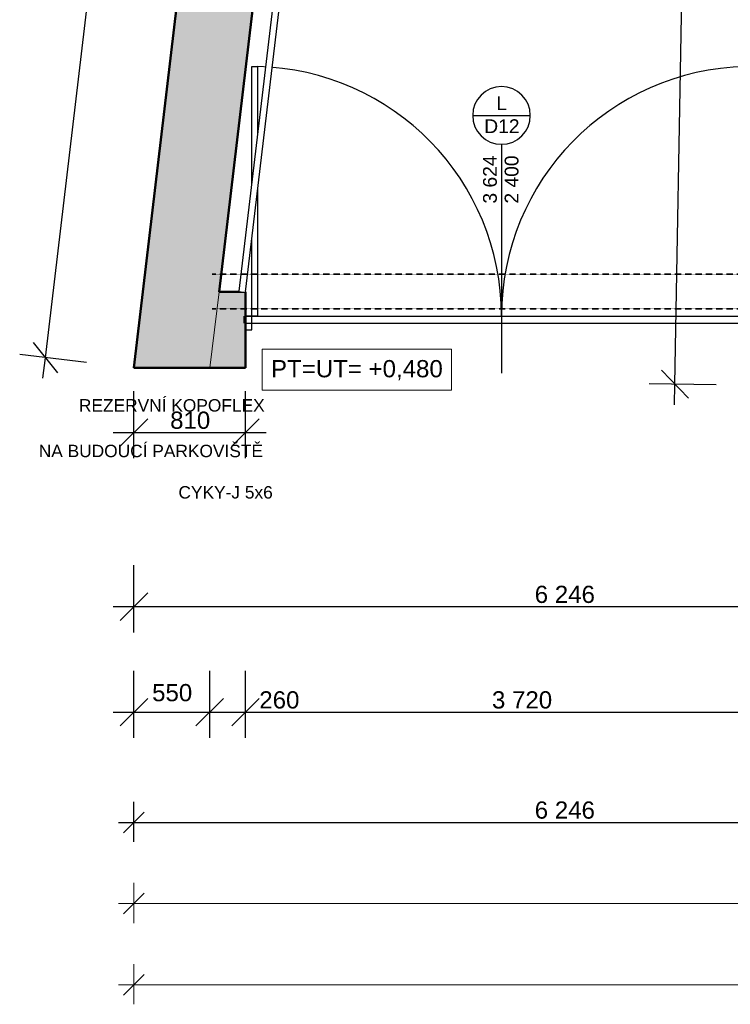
# Model space of a CAD drawing. Header units: millimetres. Extents: x -28761 to 4793, y -4271 to 20239.
# Tile 1 of 256: x -27716 to -22559, y -4271 to 2877. Entities that reach past the tile are written whole.
import ezdxf

# ---------------------------------------------------------------- set-up
doc = ezdxf.new("R2010")
doc.units = ezdxf.units.MM
doc.header["$MEASUREMENT"] = 0
doc.linetypes.add('Wipeout_Contour', pattern=[1000, 0, -1000])
doc.linetypes.add('Čárkovaná S', pattern=[2.5, 1.5, -1])
for name, color, linetype in [('5._POHLED ZÁPADNÍ_1_2D prvky - obecné', 7, 'Continuous'), ('5._POHLED ZÁPADNÍ_1_Anotace - SP', 7, 'Continuous'), ('5._POHLED ZÁPADNÍ_1_Konstrukce - nosné', 7, 'Continuous'), ('5._POHLED ZÁPADNÍ_1_Kóty - SP', 7, 'Continuous'), ('5._POHLED ZÁPADNÍ_1_Nové_Konstrukce - nenosné', 7, 'Continuous'), ('5._POHLED ZÁPADNÍ_1_Nové_Kóty - SP', 7, 'Continuous'), ('5._POHLED ZÁPADNÍ_1_Nové_Otvory – Dveře', 7, 'Continuous'), ('5._POHLED ZÁPADNÍ_1_Nové_Otvory – Značky dveří', 7, 'Continuous'), ('5._POHLED ZÁPADNÍ_1_Nové_Situace', 7, 'Continuous'), ('5._POHLED ZÁPADNÍ_1_Nové_Výplně - Povrchové', 7, 'Continuous'), ('5._POHLED ZÁPADNÍ_1_Otvory – Značky dveří', 7, 'Continuous'), ('5._POHLED ZÁPADNÍ_1_TZB - elektroinstalace', 7, 'Continuous'), ('5._POHLED ZÁPADNÍ_1_Výplně – Řezové', 7, 'Continuous')]:
    doc.layers.add(name, color=color, linetype=linetype)
doc.styles.add('GENEROVANÝ_STYL_1', font='txt')
doc.styles.add('GENEROVANÝ_STYL_2', font='txt')

msp = doc.modelspace()

# ---------------------------------------------------------------- hatches: boundary and pattern name
at = {"layer": '5._POHLED ZÁPADNÍ_1_Výplně – Řezové', "linetype": 'Continuous', "lineweight": 13}
for points in [[(-26268.2, 899.8), (-25276.5, 9280.1), (-25822.6, 9344.7), (-26822.1, 899.8)], [(-26268.2, 899.8), (-26887.2, 349.8), (-26333.3, 349.8)], [(-26887.2, 349.8), (-26268.2, 899.8), (-26822.1, 899.8)], [(-26333.3, 349.8), (-26077.2, 349.8), (-26077.2, 899.8), (-26268.2, 899.8)], [(-26085.6, 724.7), (-26085.6, 674.7), (-26081.4, 674.7), (-26081.4, 724.7)]]:
    msp.add_hatch(color=254, dxfattribs=at).paths.add_polyline_path(points)

# ---------------------------------------------------------------- linework, layer by layer
at = {"layer": '5._POHLED ZÁPADNÍ_1_2D prvky - obecné', "color": 8, "linetype": 'Continuous', "lineweight": 13}
msp.add_line((-26268.2, 899.8), (-26337.2, 349.8), dxfattribs=at)
at = {"layer": '5._POHLED ZÁPADNÍ_1_Anotace - SP', "color": 154, "linetype": 'Continuous', "lineweight": 13}
for p, q in [((-24581.1, 484.7), (-25956.6, 484.7)), ((-25956.6, 484.7), (-25956.6, 188.2)), ((-24581.1, 188.2), (-24581.1, 484.7)), ((-25956.6, 188.2), (-24581.1, 188.2))]:
    msp.add_line(p, q, dxfattribs=at)
at = {"layer": '5._POHLED ZÁPADNÍ_1_Konstrukce - nosné', "color": 7, "linetype": 'Continuous', "lineweight": 50, "flags": 128}
for points in [[(-25822.6, 9344.7), (-26887.2, 349.8)], [(-26268.2, 899.8), (-25276.5, 9280.1)], [(-26077.2, 899.8), (-26268.2, 899.8)], [(-26077.2, 899.8), (-26077.2, 349.8)], [(-26081.4, 724.7), (-26085.6, 724.7)], [(-26085.6, 724.7), (-26085.6, 674.7)], [(-26085.6, 674.7), (-26081.4, 674.7)], [(-26887.2, 349.8), (-26333.3, 349.8)], [(-26333.3, 349.8), (-26077.2, 349.8)]]:
    msp.add_lwpolyline(points, dxfattribs=at)
at = {"layer": '5._POHLED ZÁPADNÍ_1_Kóty - SP', "color": 154, "linetype": 'Continuous', "lineweight": 13}
for p, q in [((-26887.2, -3681.1), (-26887.2, -3390.5)), ((-26812.2, -3465.5), (-26962.2, -3615.5)), ((-26999.7, -3540.5), (-26887.2, -3540.5)), ((-26887.2, -3540.5), (-16016.5, -3540.5)), ((-26887.2, -4271.2), (-26887.2, -3980.6)), ((-26812.2, -4055.6), (-26962.2, -4205.6)), ((-26999.7, -4130.6), (-26887.2, -4130.6)), ((-26887.2, -4130.6), (-321.7, -4130.6))]:
    msp.add_line(p, q, dxfattribs=at)
at = {"layer": '5._POHLED ZÁPADNÍ_1_Nové_Konstrukce - nenosné', "color": 1, "linetype": 'Continuous', "lineweight": 25, "flags": 128}
msp.add_lwpolyline([(-26081.4, 724.7), (-26081.4, 674.7)], dxfattribs=at)
at = {"layer": '5._POHLED ZÁPADNÍ_1_Nové_Kóty - SP', "color": 1, "linetype": 'Continuous', "lineweight": 25}
for p, q in [((-22960, 230.6), (-22784, 10226.1)), ((-27617.7, 533.9), (-27442.5, 311.8)), ((-27232.2, 387.6), (-27716.3, 444.9)), ((-27547.7, 273.9), (-27530.1, 422.9)), ((-23058.2, 332.3), (-22861.7, 128.8)), ((-22660, 225.3), (-23147.4, 233.9)), ((-22962.6, 80.6), (-22960, 230.6)), ((-26887.2, -307.7), (-26887.2, 179.8)), ((-26077.2, -307.7), (-26077.2, 179.8)), ((-26787.2, -20.2), (-26987.2, -220.2)), ((-26177.2, -220.2), (-25977.2, -20.2)), ((-27037.2, -120.2), (-26887.2, -120.2)), ((-26887.2, -120.2), (-26077.2, -120.2)), ((-26077.2, -120.2), (-25927.2, -120.2)), ((-26887.2, -1571.9), (-26887.2, -1084.4)), ((-26787.2, -1284.4), (-26987.2, -1484.4)), ((-27037.2, -1384.4), (-26887.2, -1384.4)), ((-26887.2, -1384.4), (-20641.6, -1384.4)), ((-26887.2, -2337.9), (-26887.2, -1850.4)), ((-26337.2, -2337.9), (-26337.2, -1850.4)), ((-26077.2, -2337.9), (-26077.2, -1850.4)), ((-26787.2, -2050.4), (-26987.2, -2250.4)), ((-26237.2, -2050.4), (-26437.2, -2250.4)), ((-25977.2, -2050.4), (-26177.2, -2250.4)), ((-27037.2, -2150.4), (-26887.2, -2150.4)), ((-26887.2, -2150.4), (-26337.2, -2150.4)), ((-26337.2, -2150.4), (-26077.2, -2150.4)), ((-26077.2, -2150.4), (-22357, -2150.4)), ((-26887.2, -3091), (-26887.2, -2800.4)), ((-26812.2, -2875.4), (-26962.2, -3025.4)), ((-26999.7, -2950.4), (-26887.2, -2950.4)), ((-26887.2, -2950.4), (-20641.6, -2950.4))]:
    msp.add_line(p, q, dxfattribs=at)
at = {"layer": '5._POHLED ZÁPADNÍ_1_Nové_Otvory – Dveře', "color": 1, "linetype": 'Continuous', "lineweight": 25}
for p, q in [((-26031.4, 724.7), (-26031.4, 2536.9)), ((-26031.4, 2536.9), (-25991.4, 2536.9)), ((-25991.4, 2536.9), (-25991.4, 724.7)), ((-26081.4, 724.7), (-22357, 724.7)), ((-26031.4, 724.7), (-26081.4, 724.7)), ((-26081.4, 724.7), (-26081.4, 624.7)), ((-26081.4, 724.7), (-26081.4, 674.7)), ((-26081.4, 724.7), (-26081.4, 674.7)), ((-25991.4, 724.7), (-26031.4, 724.7)), ((-26031.4, 624.7), (-26031.4, 724.7)), ((-26081.4, 674.7), (-22357, 674.7)), ((-26081.4, 624.7), (-26031.4, 624.7))]:
    msp.add_line(p, q, dxfattribs=at)
for centre, start, end in [((-26031.4, 724.7), 0.00001, 88.73554), ((-22407, 724.7), 91.26448, 180.00001)]:
    msp.add_arc(centre, 1812.2, start, end, dxfattribs=at)
at = {"layer": '5._POHLED ZÁPADNÍ_1_Nové_Otvory – Značky dveří', "color": 1, "linetype": 'Continuous', "lineweight": 25}
for p, q in [((-24428.4, 2181.4), (-24010, 2181.4)), ((-24219.2, 1972.3), (-24219.2, 310.6))]:
    msp.add_line(p, q, dxfattribs=at)
at = {"layer": '5._POHLED ZÁPADNÍ_1_Nové_Otvory – Značky dveří', "color": 1, "linetype": 'Continuous', "lineweight": 25, "flags": 128}
msp.add_lwpolyline([(-24010, 2181.4, 1), (-24428.4, 2181.4, 1)], format="xyb", close=True, dxfattribs=at)
at = {"layer": '5._POHLED ZÁPADNÍ_1_TZB - elektroinstalace', "color": 92, "linetype": 'Čárkovaná S', "lineweight": 35, "true_color": 0x00d700, "flags": 128}
msp.add_lwpolyline([(-26318.9, 778.2), (-21942.4, 778.2)], dxfattribs=at)

# ---------------------------------------------------------------- texts
at = {"layer": '5._POHLED ZÁPADNÍ_1_Anotace - SP', "color": 154, "linetype": 'Continuous', "lineweight": 13, "insert": (-25268.9, 331.5), "char_height": 125, "attachment_point": 5, "style": 'GENEROVANÝ_STYL_1'}
msp.add_mtext('\\A1;{\\pqc;\\fArial|b0|i0|c238|p38;PT=UT= +0,4\\fArial|b0|i0|c238|p38;8\\fArial|b0|i0|c238|p38;0 }', dxfattribs=at)
at = {"layer": '5._POHLED ZÁPADNÍ_1_Kóty - SP', "color": 1, "linetype": 'Continuous', "lineweight": 25, "char_height": 125, "attachment_point": 7, "style": 'GENEROVANÝ_STYL_2'}
for s, insert, width in [('\\A1;{\\pql;\\fArial|b0|i0|c0|p38;810}', (-26624.5, -95.2), 284.572), ('\\A1;{\\pql;\\fArial|b0|i0|c0|p38;6\xa0246}', (-23978.1, -1359.4), 427.429), ('\\A1;{\\pql;\\fArial|b0|i0|c0|p38;550}', (-26755.2, -2072.9), 284.572), ('\\A1;{\\pql;\\fArial|b0|i0|c0|p38;260}', (-25977.2, -2125.4), 284.572), ('\\A1;{\\pql;\\fArial|b0|i0|c0|p38;3\xa0720}', (-24288.5, -2125.4), 427.429), ('\\A1;{\\pql;\\fArial|b0|i0|c0|p38;6\xa0246}', (-23978.1, -2925.4), 427.429)]:
    msp.add_mtext(s, dxfattribs=dict(at, insert=insert, width=width))
at = {"layer": '5._POHLED ZÁPADNÍ_1_Otvory – Značky dveří', "color": 1, "linetype": 'Continuous', "lineweight": 25, "char_height": 100, "style": 'GENEROVANÝ_STYL_1'}
for s, insert, attachment_point, rotation in [('\\A1;{\\pql;\\pt0;\\fArial|b0|i0|c238|p38;L}', (-24257.1, 2270.8), 4, 0.00001), ('\\A1;{\\pql;\\pt0;\\fArial|b0|i0|c238|p38;D12}', (-24344.5, 2103.5), 4, 0.00001), ('\\A1;{\\pql;\\pt0;\\fArial|b0|i0|c238|p38;3\xa0624}', (-24251.8, 1541.6), 7, 90.00001), ('\\A1;{\\pql;\\pt0;\\fArial|b0|i0|c238|p38;2\xa0400}', (-24196.3, 1541.6), 1, 90.00001)]:
    msp.add_mtext(s, dxfattribs=dict(at, insert=insert, attachment_point=attachment_point, rotation=rotation))
at = {"layer": '5._POHLED ZÁPADNÍ_1_TZB - elektroinstalace', "color": 42, "linetype": 'Continuous', "lineweight": 20, "true_color": 0xbd8b17, "char_height": 90, "attachment_point": 7, "style": 'GENEROVANÝ_STYL_1'}
for s, insert in [('\\A1;{\\pql;\\fArial|b0|i0|c238|p38;REZERVNÍ KOPOFLEX}', (-27286.4, 30.7)), ('\\A1;{\\pql;\\fArial|b0|i0|c238|p38;NA BUDOUCÍ PARKOVIŠTĚ}', (-27578, -300.5)), ('\\A1;{\\pql;\\fArial|b0|i0|c238|p38;CYKY-J 5x6}', (-26564.1, -600.9))]:
    msp.add_mtext(s, dxfattribs=dict(at, insert=insert))

# ---------------------------------------------------------------- next in the draw order: wipeouts: each hides what was drawn before it
at = {"color": 254, "linetype": 'Wipeout_Contour', "lineweight": 0, "ltscale": 104534.888143}
msp.add_wipeout([(-26077.2, 899.8), (-25517.9, 5598.9), (-25567.5, 5604.9), (-26126.9, 905.7)], dxfattribs=at).dxf.layer = '5._POHLED ZÁPADNÍ_1_Nové_Výplně - Povrchové'

# ---------------------------------------------------------------- next in the draw order: linework, layer by layer
at = {"layer": '5._POHLED ZÁPADNÍ_1_Nové_Kóty - SP', "color": 1, "linetype": 'Continuous', "lineweight": 25}
msp.add_line((-27530.1, 422.9), (-25288.3, 19365.6), dxfattribs=at)
at = {"layer": '5._POHLED ZÁPADNÍ_1_Nové_Situace', "color": 1, "linetype": 'Continuous', "lineweight": 25, "flags": 128}
for points in [[(-25567.5, 5604.9), (-26126.9, 905.7)], [(-26077.2, 899.8), (-25517.9, 5598.9)]]:
    msp.add_lwpolyline(points, dxfattribs=at)
at = {"layer": '5._POHLED ZÁPADNÍ_1_TZB - elektroinstalace', "color": 92, "linetype": 'Čárkovaná S', "lineweight": 35, "true_color": 0x00d700, "flags": 128}
msp.add_lwpolyline([(-26318.9, 1028.2), (-21985.2, 1028.2)], dxfattribs=at)

doc.saveas('drawing.dxf')
